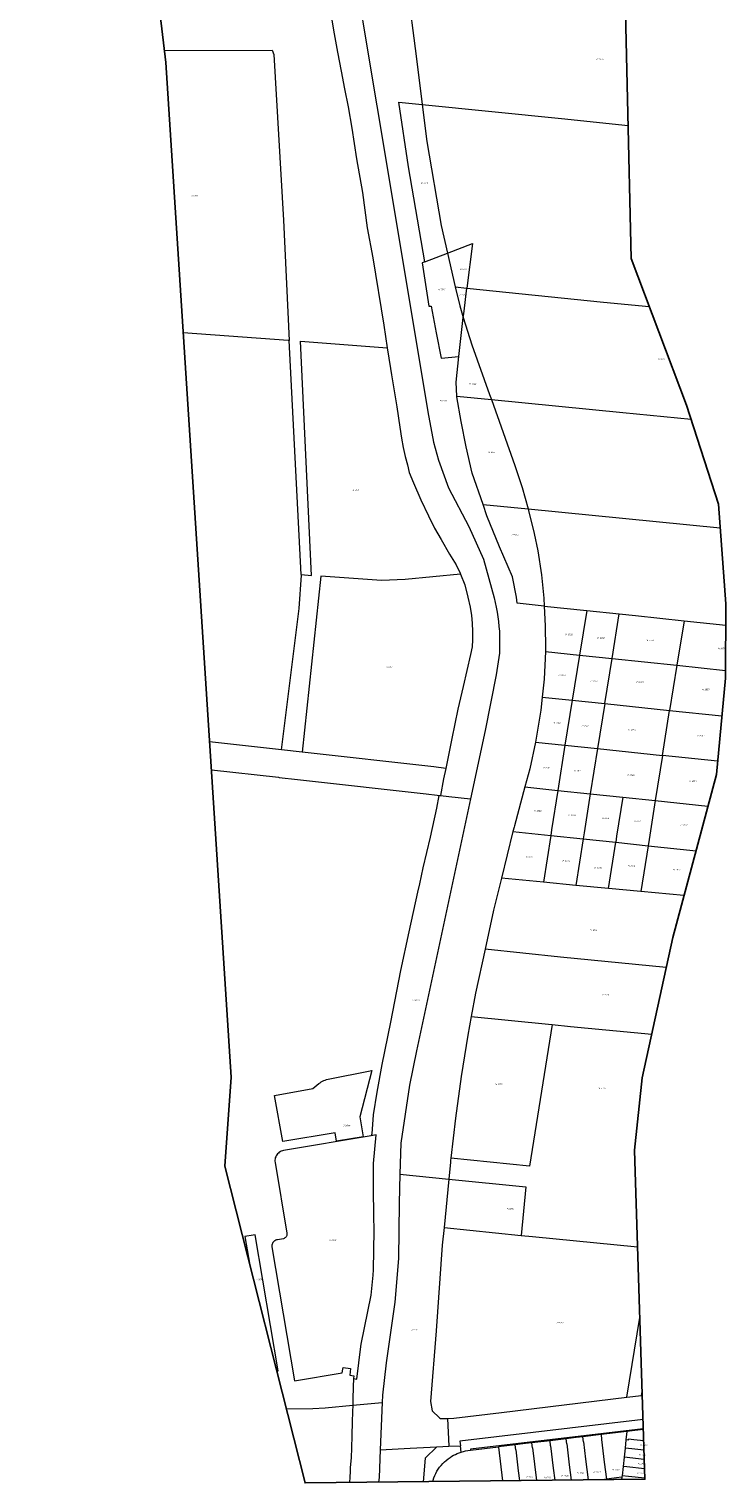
# Model space of a CAD drawing. Header units: metres. Extents: x 101572 to 104514, y 400798 to 405895.
# Tile 1 of 3: x 104110 to 104514, y 400798 to 401640. Entities that reach past the tile are written whole.
import ezdxf
from ezdxf.enums import TextEntityAlignment as Align
from ezdxf.lldxf.tags import DXFTag

# ---------------------------------------------------------------- set-up
doc = ezdxf.new("R2010")
doc.units = ezdxf.units.M
doc.layers.get('Defpoints').update_dxf_attribs({"color": 151})
doc.layers.add('B-WE-KG-GRENS_PERCEEL-G', color=150, linetype='KG-PERCEEL', lineweight=18)
doc.layers.add('B-WE-KG-GRENS_PERCEEL-S', color=150, linetype='Continuous', lineweight=25)
doc.styles.add('NLCS-ISO', font='NLCS-ISO.ttf')
tags = doc.linetypes.add('KG-PERCEEL', pattern='A,5.5,-2,["P",Standard,S=1.8,R=0,X=-0.5,Y=-0.9],-2,5.5,-2,[5,NLCS.SHX,S=0.75,R=0,X=0,Y=0],-2', length=19).pattern_tags.tags
tags[6] = DXFTag(74, 10)

# ---------------------------------------------------------------- blocks, each defined once
blk = doc.blocks.new('SKG-PERCEELNUMMER-SO')
at = {"style": 'NLCS-ISO', "oblique": 10, "flags": 1}
for tag, p in [('GEMEENTECODE', (0, 2.6)), ('PERCEELGROOTTE', (0, -2.4))]:
    blk.add_attdef(tag, text='', height=1.8, dxfattribs=at).set_placement(p, align=Align.MIDDLE_CENTER)
at = {"style": 'NLCS-ISO', "oblique": 10}
blk.add_attdef('SECTIE', text='', height=1.8, dxfattribs=at).set_placement((-0.5, 0), align=Align.MIDDLE_RIGHT)
blk.add_attdef('PERCEELNUMMER', text='', height=1.8, dxfattribs=at).set_placement((0.5, 0), align=Align.MIDDLE_LEFT)

msp = doc.modelspace()

# ---------------------------------------------------------------- linework, layer by layer
at = {"layer": 'B-WE-KG-GRENS_PERCEEL-G', "flags": 128}
for points in [[(104245.9, 402062.78), (104252.24, 402006.88), (104257.37, 401957.72), (104265.22, 401911.38), (104278.26, 401842.22), (104288.62, 401765.81), (104292.46, 401758.28), (104293.25, 401756.38), (104293.71, 401752.16), (104291.98, 401747.88), (104299.32, 401672.06), (104305.15, 401636.34), (104318.63, 401555.62), (104341.44, 401418.75), (104344.68, 401401.12), (104347.49, 401390.75), (104353.29, 401374.72), (104365.08, 401352.28), (104373.7, 401333.42)], [(104269.96, 401756.12), (104270.05, 401755.5), (104270.14, 401754.88), (104270.36, 401753.39), (104271.01, 401751.74), (104271.82, 401749.88), (104272.5, 401747.73), (104273.09, 401745.46), (104273.49, 401743.52), (104274.08, 401741.04), (104274.82, 401737.84), (104275.15, 401734.23), (104275.9, 401727.26), (104277.4, 401714.8), (104278.33, 401704.22), (104279.19, 401693.45), (104280.41, 401683.72), (104281.43, 401674.62), (104282.84, 401663.37), (104284.04, 401654.53), (104285.67, 401645.57), (104287.01, 401637.78), (104289.04, 401627.16), (104291.19, 401616.04), (104293.17, 401605.84), (104295.22, 401595.37), (104297.35, 401583.14), (104300.08, 401565.4), (104303.42, 401545.83), (104306.21, 401525.43), (104309.55, 401507.98), (104315.81, 401469), (104317.91, 401455.89)], [(104329.38, 401665.25), (104334.66, 401624.89), (104338.2, 401596.78)], [(104188.72, 401628.16), (104251.17, 401628.33), (104252.08, 401625.7), (104257.8, 401529.71), (104261.07, 401460.12)], [(104339.71, 401505.62), (104330.25, 401560.71), (104324.54, 401598.15), (104338.2, 401596.78)], [(104338.2, 401596.78), (104418.9, 401588.71), (104457.49, 401584.69)], [(104338.2, 401596.78), (104340.9, 401575.3), (104349.08, 401526.74), (104352.79, 401510.7)], [(104352.79, 401510.7), (104367.27, 401516.34), (104364.04, 401490.4)], [(104339.71, 401505.62), (104338.19, 401505.02), (104341.96, 401479.99), (104343.38, 401479.95), (104346.32, 401464.59), (104349.12, 401449.87), (104359.33, 401450.8)], [(104339.71, 401505.62), (104352.79, 401510.7)], [(104352.79, 401510.7), (104357.33, 401491.09)], [(104357.33, 401491.09), (104359.86, 401480.17), (104361.95, 401473.47)], [(104357.33, 401491.09), (104364.04, 401490.4)], [(104361.95, 401473.47), (104362.18, 401475.5), (104364.04, 401490.4)], [(104364.04, 401490.4), (104443.21, 401482.32), (104469.82, 401479.67)], [(104359.33, 401450.8), (104359.51, 401452.59), (104361.95, 401473.47)], [(104361.95, 401473.47), (104366.91, 401457.53), (104377.24, 401428.73), (104378.27, 401425.81)], [(104199.61, 401464.66), (104260.39, 401460.17), (104261.07, 401460.12)], [(104268.04, 401324.41), (104261.07, 401460.12)], [(104268.04, 401324.41), (104274.04, 401323.98), (104267.55, 401459.64)], [(104267.55, 401459.64), (104317.91, 401455.89)], [(104317.91, 401455.89), (104319.84, 401443.9), (104320.35, 401440.19), (104323.33, 401421.64), (104325.08, 401409.89), (104326.12, 401403.42), (104327.13, 401398.1), (104328.29, 401392.8), (104329.59, 401388.05), (104330.63, 401383.59), (104333.1, 401377.59), (104337.4, 401367.83), (104341.8, 401358.52), (104345.27, 401351.42), (104349.15, 401344.78), (104354.03, 401336.22), (104357.86, 401330.11), (104360.14, 401325.27), (104360.39, 401324.64)], [(104358.17, 401427.79), (104357.88, 401435.96), (104359.33, 401450.8)], [(104358.17, 401427.79), (104378.27, 401425.81)], [(104373.42, 401365.01), (104367.18, 401383.22), (104363.65, 401398.47), (104360.8, 401413.11), (104358.18, 401427.37), (104358.17, 401427.79)], [(104378.27, 401425.81), (104454.4, 401418.3), (104494.02, 401414.48)], [(104378.27, 401425.81), (104391.8, 401387.66), (104396.05, 401374.95), (104399.62, 401362.45)], [(104373.42, 401365.01), (104399.62, 401362.45)], [(104408.89, 401306.2), (104393.29, 401307.83), (104392.89, 401311.33), (104390.43, 401323.09), (104383.03, 401340.5), (104375.65, 401358.51), (104373.42, 401365.01)], [(104399.62, 401362.45), (104510.99, 401351.57)], [(104399.62, 401362.45), (104399.86, 401361.63), (104403.08, 401348.15), (104405.19, 401338.12), (104407.27, 401324.3), (104408.64, 401310.81), (104408.89, 401306.2)], [(104373.7, 401333.42), (104379.77, 401310.93)], [(104256.63, 401222.88), (104266.82, 401304.8), (104268.06, 401324.17), (104268.04, 401324.41)], [(104360.39, 401324.64), (104328.18, 401321.6), (104314.63, 401321.04), (104279.4, 401323.59), (104268.6, 401221.53)], [(104360.39, 401324.64), (104362.86, 401318.46), (104364.5, 401311.34), (104365.87, 401305.58), (104366.72, 401300.79), (104367.11, 401296.32), (104367.3, 401291.55), (104367.29, 401286.67), (104367.04, 401282.55), (104366.23, 401278.04), (104361.82, 401259.63), (104358.85, 401246.49), (104355.35, 401229.48), (104351.8, 401212.18)], [(104379.77, 401310.93), (104380.42, 401308.21), (104381, 401305.47), (104381.52, 401302.73), (104381.96, 401299.97), (104382.34, 401297.2), (104382.64, 401294.42), (104382.88, 401291.64), (104383.05, 401288.85)], [(104408.89, 401306.2), (104409.51, 401294.72), (104409.64, 401281.79), (104409.55, 401279.84)], [(104408.89, 401306.2), (104433.53, 401303.63)], [(104433.53, 401303.63), (104429.35, 401277.78)], [(104433.53, 401303.63), (104452.37, 401301.66)], [(104448.19, 401275.82), (104452.37, 401301.66)], [(104452.37, 401301.66), (104461.77, 401300.68), (104490.03, 401297.7)], [(104490.03, 401297.7), (104485.85, 401271.88)], [(104490.03, 401297.7), (104514.17, 401295.15)], [(104383.05, 401288.85), (104382.95, 401278.96)], [(104382.95, 401278.96), (104381.01, 401266.28), (104374.57, 401234.03), (104366.1, 401194.47)], [(104409.55, 401279.84), (104408.83, 401263.81), (104407.73, 401253.47)], [(104409.55, 401279.84), (104429.35, 401277.78)], [(104429.35, 401277.78), (104425.12, 401251.66)], [(104429.35, 401277.78), (104448.19, 401275.82)], [(104443.96, 401249.7), (104448.19, 401275.82)], [(104448.19, 401275.82), (104485.85, 401271.88)], [(104485.85, 401271.88), (104481.62, 401245.75)], [(104485.85, 401271.88), (104513.99, 401268.92)], [(104407.73, 401253.47), (104406.93, 401245.92), (104404.05, 401228.49), (104403.8, 401227.31)], [(104407.73, 401253.47), (104425.12, 401251.66)], [(104425.12, 401251.66), (104420.89, 401225.53)], [(104425.12, 401251.66), (104443.96, 401249.7)], [(104443.96, 401249.7), (104439.73, 401223.58)], [(104443.96, 401249.7), (104481.62, 401245.75)], [(104477.4, 401219.63), (104481.62, 401245.75)], [(104481.62, 401245.75), (104511.91, 401242.57)], [(104256.63, 401222.88), (104214.84, 401227.58)], [(104403.8, 401227.31), (104400.55, 401211.98), (104397.68, 401201.39)], [(104403.8, 401227.31), (104420.89, 401225.53)], [(104420.89, 401225.53), (104416.76, 401199.4)], [(104420.89, 401225.53), (104439.73, 401223.58)], [(104268.6, 401221.53), (104256.63, 401222.88)], [(104351.8, 401212.18), (104344.82, 401212.97), (104268.6, 401221.53)], [(104439.73, 401223.58), (104435.59, 401197.44)], [(104439.73, 401223.58), (104477.4, 401219.63)], [(104477.4, 401219.63), (104473.25, 401193.5)], [(104509.45, 401216.25), (104477.4, 401219.63)], [(104215.88, 401211.36), (104254.78, 401206.99)], [(104351.8, 401212.18), (104350.55, 401206.07), (104350.58, 401206.07), (104348.77, 401196.42)], [(104254.78, 401206.99), (104255.19, 401206.94)], [(104255.19, 401206.94), (104265.8, 401205.75)], [(104265.8, 401205.75), (104269.31, 401205.35)], [(104269.31, 401205.35), (104340.51, 401197.35)], [(104397.68, 401201.39), (104391.58, 401178.8)], [(104397.68, 401201.39), (104416.76, 401199.4)], [(104366.1, 401194.47), (104334.84, 401048.41), (104330.82, 401028.62), (104325.81, 400994.97), (104325.25, 400977.03)], [(104347.77, 401196.53), (104346.38, 401189.09), (104342.7, 401172.31), (104338.57, 401154.55), (104336.53, 401145.18)], [(104340.51, 401197.35), (104346.78, 401196.64), (104347.77, 401196.53)], [(104347.77, 401196.53), (104348.77, 401196.42)], [(104348.77, 401196.42), (104353.59, 401195.88)], [(104353.59, 401195.88), (104366.1, 401194.47)], [(104416.76, 401199.4), (104413.19, 401176.64)], [(104416.76, 401199.4), (104435.59, 401197.44)], [(104435.59, 401197.44), (104432.04, 401174.75)], [(104435.59, 401197.44), (104454.42, 401195.48)], [(104454.42, 401195.48), (104450.88, 401172.84)], [(104454.42, 401195.48), (104473.25, 401193.5)], [(104473.25, 401193.5), (104469.71, 401170.89)], [(104473.25, 401193.5), (104503.82, 401190.28)], [(104390.76, 401175.54), (104384.05, 401148.48)], [(104391.58, 401178.8), (104391.4, 401178.14), (104390.76, 401175.54)], [(104390.76, 401175.54), (104412.67, 401173.27)], [(104413.19, 401176.64), (104412.67, 401173.27)], [(104432.04, 401174.75), (104431.5, 401171.31)], [(104412.67, 401173.27), (104408.43, 401146.16)], [(104412.67, 401173.27), (104431.5, 401171.31)], [(104431.5, 401171.31), (104427.29, 401144.37)], [(104431.5, 401171.31), (104450.33, 401169.35)], [(104446.14, 401142.57), (104450.33, 401169.35)], [(104450.88, 401172.84), (104450.33, 401169.35)], [(104450.33, 401169.35), (104469.16, 401167.37)], [(104469.16, 401167.37), (104465, 401140.78)], [(104469.71, 401170.89), (104469.16, 401167.37)], [(104469.16, 401167.37), (104496.9, 401164.45)], [(104336.53, 401145.18), (104335.48, 401140.36), (104330.36, 401117.42), (104325.58, 401095.01), (104319.74, 401065.14), (104314.72, 401040.62), (104311.77, 401024.63), (104309.67, 401011.35), (104309.02, 401000.37), (104308.6, 400999.29)], [(104384.05, 401148.48), (104379.47, 401130.01), (104374.58, 401107.38)], [(104408.43, 401146.16), (104384.05, 401148.48)], [(104427.29, 401144.37), (104408.43, 401146.16)], [(104446.14, 401142.57), (104427.29, 401144.37)], [(104465, 401140.78), (104446.14, 401142.57)], [(104489.92, 401138.41), (104465, 401140.78)], [(104374.58, 401107.38), (104369.09, 401081.96), (104366.54, 401068.32)], [(104479.64, 401096.74), (104418.3, 401102.78), (104374.58, 401107.38)], [(104366.54, 401068.32), (104364.54, 401057.64), (104360.67, 401033.7), (104357.37, 401009.57), (104354.7, 400986.26)], [(104366.54, 401068.32), (104411.36, 401063.91)], [(104413.45, 401063.71), (104400.33, 400981.63), (104354.7, 400986.26)], [(104411.36, 401063.91), (104413.45, 401063.71)], [(104413.45, 401063.71), (104424.1, 401062.66), (104471.25, 401058.15)], [(104282.58, 401031.81), (104308.98, 401037.08), (104302.04, 401010.3), (104303.99, 400998.74), (104288.42, 400996.14), (104287.59, 401001.07), (104257.24, 400996.02), (104252.47, 401022.7), (104274.67, 401026.7), (104278.29, 401029.54)], [(104278.29, 401029.54), (104278.93, 401030.05), (104279.61, 401030.5), (104280.31, 401030.91), (104281.05, 401031.27), (104281.8, 401031.57), (104282.58, 401031.81)], [(104308.6, 400999.29), (104257.71, 400990.74)], [(104298.35, 400858.6), (104300.32, 400858.36), (104302.59, 400877.23), (104302.79, 400878.48), (104308.53, 400906.98), (104309.78, 400918.51), (104309.84, 400921.53), (104310.33, 400944.41), (104310.14, 400952.86), (104309.95, 400968.54), (104309.9, 400983.17), (104311.49, 400999.77), (104308.6, 400999.29)], [(104257.71, 400990.74), (104257.06, 400990.59), (104256.42, 400990.37), (104255.82, 400990.08), (104255.25, 400989.72), (104254.72, 400989.3), (104254.24, 400988.83), (104253.82, 400988.3), (104253.47, 400987.73), (104253.17, 400987.12), (104252.95, 400986.49), (104252.8, 400985.84), (104252.73, 400985.17), (104252.72, 400984.49), (104252.8, 400983.83)], [(104252.8, 400983.83), (104259.71, 400942.88)], [(104354.47, 400984.07), (104353.51, 400974.16)], [(104354.7, 400986.26), (104354.58, 400985.19), (104354.47, 400984.07)], [(104325.25, 400977.03), (104324.73, 400960.34), (104324.46, 400928.16), (104322.28, 400902.94), (104317.24, 400867.75), (104315.12, 400849.09), (104314.94, 400844.79)], [(104325.25, 400977.03), (104353.51, 400974.16)], [(104353.51, 400974.16), (104350.8, 400946.23)], [(104353.51, 400974.16), (104398.28, 400969.62)], [(104398.28, 400969.62), (104395.56, 400941.58)], [(104240.14, 400941.75), (104235.34, 400940.93), (104237.95, 400925.56)], [(104254.64, 400863.06), (104241.25, 400941.94), (104240.14, 400941.75)], [(104254.22, 400939.05), (104253.7, 400938.94), (104253.2, 400938.76), (104252.72, 400938.51), (104252.29, 400938.2), (104251.91, 400937.83), (104251.58, 400937.41), (104251.31, 400936.94), (104251.11, 400936.45), (104250.98, 400935.93), (104250.93, 400935.4), (104250.95, 400934.87)], [(104257.74, 400939.65), (104254.22, 400939.05)], [(104259.71, 400942.88), (104259.73, 400942.43), (104259.69, 400941.98), (104259.59, 400941.53), (104259.41, 400941.11), (104259.18, 400940.73), (104258.88, 400940.38), (104258.54, 400940.08), (104258.16, 400939.83), (104257.74, 400939.65)], [(104350.8, 400946.23), (104349.8, 400935.97), (104346.32, 400886.21), (104342.89, 400845.36), (104343.94, 400839.85), (104348.23, 400835.86), (104348.7, 400835.47)], [(104350.8, 400946.23), (104395.56, 400941.58)], [(104395.56, 400941.58), (104402.13, 400940.9), (104462.97, 400934.96)], [(104250.95, 400934.87), (104264.08, 400857.28)], [(104456.82, 400847.8), (104464.28, 400894.08)], [(104253.82, 400862.93), (104254.64, 400863.06)], [(104264.08, 400857.28), (104291.78, 400861.97), (104292.04, 400864.04), (104292.33, 400865.07), (104296.65, 400864.54), (104296.16, 400860.57), (104298.42, 400860.3), (104298.54, 400860.28), (104298.35, 400858.69), (104298.35, 400858.6)], [(104298.35, 400858.6), (104298.15, 400853.92), (104297.89, 400846.65), (104297.82, 400843.21)], [(104352.85, 400835.57), (104356.53, 400835.65), (104384.04, 400838.9), (104456.82, 400847.8)], [(104456.82, 400847.8), (104465.31, 400848.84)], [(104465.31, 400848.84), (104465.65, 400851.04)], [(104465.31, 400848.84), (104465.72, 400848.89)], [(104259.37, 400841.05), (104274.7, 400841.27), (104281.87, 400841.73), (104297.82, 400843.21)], [(104297.82, 400843.21), (104297.74, 400839.41), (104297.56, 400833.57), (104297.37, 400825.6), (104297.2, 400818.3), (104296.89, 400812.91), (104296.45, 400806.88), (104296.35, 400804.77)], [(104297.82, 400843.21), (104314.94, 400844.79)], [(104314.94, 400844.79), (104313.78, 400817.38)], [(104348.7, 400835.47), (104352.85, 400835.57)], [(104352.85, 400835.57), (104353.56, 400819.41)], [(104466.17, 400834.95), (104360.01, 400822.28), (104360.31, 400819.73)], [(104466.35, 400829.41), (104366.09, 400817.67), (104366.16, 400817.15)], [(104466.35, 400829.11), (104456.78, 400827.98)], [(104401.78, 400821.39), (104397.96, 400820.92), (104392.07, 400820.14)], [(104412.24, 400822.64), (104401.78, 400821.39)], [(104402.13, 400818.47), (104401.78, 400821.39)], [(104421.61, 400823.77), (104412.24, 400822.64)], [(104412.59, 400819.71), (104412.24, 400822.64)], [(104431.35, 400824.96), (104427.49, 400824.48), (104421.61, 400823.77)], [(104421.96, 400820.84), (104421.61, 400823.77)], [(104421.96, 400820.84), (104423.42, 400808.62)], [(104441.81, 400826.24), (104431.35, 400824.96)], [(104431.7, 400822), (104431.35, 400824.96)], [(104431.7, 400822), (104432.9, 400811.97)], [(104456.78, 400827.98), (104441.81, 400826.24)], [(104441.81, 400826.24), (104442.16, 400823.24)], [(104442.16, 400823.24), (104443.71, 400810.2)], [(104456.24, 400823.05), (104455.73, 400818.37)], [(104456.78, 400827.98), (104456.24, 400823.05)], [(104457.67, 400822.85), (104456.24, 400823.05)], [(104457.67, 400822.85), (104457.74, 400823.52)], [(104460.78, 400823.17), (104457.74, 400823.52)], [(104466.57, 400822.52), (104460.78, 400823.17)], [(104313.78, 400817.38), (104313.11, 400801.38), (104312.81, 400798.61)], [(104313.78, 400817.38), (104331.11, 400818.32)], [(104331.11, 400818.32), (104346.64, 400819.07)], [(104346.64, 400819.07), (104339.9, 400812.46), (104338.74, 400798.89)], [(104346.64, 400819.07), (104353.56, 400819.41)], [(104346.68, 400804.9), (104347.42, 400806.08), (104348.23, 400807.21), (104349.1, 400808.3), (104350.03, 400809.34), (104351.01, 400810.32), (104352.05, 400811.25), (104353.13, 400812.13), (104354.27, 400812.94)], [(104353.56, 400819.41), (104360.31, 400819.73)], [(104354.27, 400812.94), (104355.28, 400813.58), (104356.33, 400814.17), (104357.4, 400814.72), (104358.49, 400815.22), (104359.61, 400815.66), (104360.75, 400816.05)], [(104360.75, 400816.05), (104360.31, 400819.73)], [(104360.75, 400816.05), (104362.01, 400816.42), (104363.28, 400816.72), (104364.57, 400816.96)], [(104364.57, 400816.96), (104366.16, 400817.15)], [(104366.16, 400817.15), (104382.43, 400819.04)], [(104392.07, 400820.14), (104382.43, 400819.04)], [(104382.43, 400819.04), (104382.45, 400818.86)], [(104382.45, 400818.86), (104384.75, 400799.38)], [(104392.41, 400817.31), (104392.07, 400820.14)], [(104392.41, 400817.31), (104393.87, 400805.1)], [(104402.13, 400818.47), (104404.39, 400799.58)], [(104412.59, 400819.71), (104414.15, 400806.66)], [(104455.15, 400813.05), (104454.59, 400807.65)], [(104455.73, 400818.37), (104455.15, 400813.05)], [(104466.91, 400811.77), (104455.15, 400813.05)], [(104459.78, 400817.94), (104455.73, 400818.37)], [(104466.74, 400817.18), (104459.78, 400817.94)], [(104296.35, 400804.77), (104296.18, 400801.46), (104295.98, 400798.44)], [(104344.17, 400798.95), (104344.42, 400799.83), (104344.88, 400801.14), (104345.41, 400802.43), (104346.01, 400803.68), (104346.68, 400804.9)], [(104393.87, 400805.1), (104394.54, 400799.48)], [(104414.15, 400806.66), (104414.98, 400799.7)], [(104423.42, 400808.62), (104424.47, 400799.8)], [(104432.9, 400811.97), (104434.34, 400799.9)], [(104443.71, 400810.2), (104444.94, 400800.28)], [(104454.59, 400807.65), (104454.02, 400802.3)], [(104456.8, 400807.41), (104454.59, 400807.65)], [(104467.08, 400806.29), (104456.8, 400807.41)], [(104444.94, 400800.28), (104442.46, 400799.99)], [(104453.93, 400801.43), (104453.62, 400801.47), (104444.94, 400800.28)], [(104453.93, 400801.43), (104453.78, 400800.11)], [(104454.02, 400802.3), (104453.93, 400801.43)], [(104457.72, 400801.9), (104454.02, 400802.3)], [(104467.26, 400800.87), (104457.72, 400801.9)]]:
    msp.add_lwpolyline(points, dxfattribs=at)
at = {"layer": 'Defpoints', "flags": 128}
msp.add_lwpolyline([(104450.73, 401877.07), (104459.28, 401507.54), (104491.38, 401422.64), (104509.98, 401365.22), (104514.26, 401307.46), (104513.96, 401264.47), (104508.73, 401208.62), (104483.44, 401114.19), (104465.75, 401032.87), (104461.22, 400991.05), (104461.19, 400990.67), (104467.28, 400800.25), (104270.24, 400798.16), (104223.71, 400981.7), (104227.32, 401033.24), (104189.57, 401621.04), (104110.17, 402287.35)], dxfattribs=at)

# ---------------------------------------------------------------- block references
at = {"layer": 'B-WE-KG-GRENS_PERCEEL-S', "xscale": 0.5, "yscale": 0.5, "zscale": 0.5}
for p, values in [((104440.41, 401622.98), {'PERCEELNUMMER': '1034', 'SECTIE': 'M'}), ((104338.53, 401551.18), {'PERCEELNUMMER': '1040', 'SECTIE': 'M'}), ((104205.12, 401543.94), {'PERCEELNUMMER': '1210', 'SECTIE': 'O'}), ((104361.1, 401501.28), {'PERCEELNUMMER': '1036', 'SECTIE': 'M'}), ((104348.78, 401489.65), {'PERCEELNUMMER': '1041', 'SECTIE': 'M'}), ((104360.99, 401486.45), {'PERCEELNUMMER': '1058', 'SECTIE': 'M'}), ((104475.96, 401449.3), {'PERCEELNUMMER': '1037', 'SECTIE': 'M'}), ((104366.56, 401434.95), {'PERCEELNUMMER': '1042', 'SECTIE': 'M'}), ((104349.51, 401425.21), {'PERCEELNUMMER': '1482', 'SECTIE': 'M'}), ((104377.5, 401395.29), {'PERCEELNUMMER': '1043', 'SECTIE': 'M'}), ((104298.86, 401373.33), {'PERCEELNUMMER': '1211', 'SECTIE': 'O'}), ((104391.18, 401347.43), {'PERCEELNUMMER': '1044', 'SECTIE': 'M'}), ((104422.27, 401289.76), {'PERCEELNUMMER': '2052', 'SECTIE': 'M'}), ((104440.82, 401287.61), {'PERCEELNUMMER': '2053', 'SECTIE': 'M'}), ((104469.29, 401286.31), {'PERCEELNUMMER': '2054', 'SECTIE': 'M'}), ((104510.69, 401281.57), {'PERCEELNUMMER': '2055', 'SECTIE': 'M'}), ((104318.19, 401270.88), {'PERCEELNUMMER': '1212', 'SECTIE': 'O'}), ((104418.39, 401266.04), {'PERCEELNUMMER': '2056', 'SECTIE': 'M'}), ((104436.94, 401262.59), {'PERCEELNUMMER': '2057', 'SECTIE': 'M'}), ((104463.25, 401262.16), {'PERCEELNUMMER': '2058', 'SECTIE': 'M'}), ((104501.64, 401257.84), {'PERCEELNUMMER': '2059', 'SECTIE': 'M'}), ((104415.37, 401238.43), {'PERCEELNUMMER': '2060', 'SECTIE': 'M'}), ((104431.76, 401236.71), {'PERCEELNUMMER': '2061', 'SECTIE': 'M'}), ((104458.93, 401234.55), {'PERCEELNUMMER': '2062', 'SECTIE': 'M'}), ((104498.62, 401231.1), {'PERCEELNUMMER': '2063', 'SECTIE': 'M'}), ((104409.33, 401212.56), {'PERCEELNUMMER': '2064', 'SECTIE': 'M'}), ((104427.45, 401210.83), {'PERCEELNUMMER': '2065', 'SECTIE': 'M'}), ((104458.07, 401208.24), {'PERCEELNUMMER': '2066', 'SECTIE': 'M'}), ((104494.3, 401204.79), {'PERCEELNUMMER': '2067', 'SECTIE': 'M'}), ((104404.16, 401187.54), {'PERCEELNUMMER': '2068', 'SECTIE': 'M'}), ((104424, 401184.95), {'PERCEELNUMMER': '2069', 'SECTIE': 'M'}), ((104443.41, 401183.23), {'PERCEELNUMMER': '2070', 'SECTIE': 'M'}), ((104461.95, 401181.5), {'PERCEELNUMMER': '2071', 'SECTIE': 'M'}), ((104489.13, 401179.34), {'PERCEELNUMMER': '2072', 'SECTIE': 'M'}), ((104399.41, 401160.8), {'PERCEELNUMMER': '2073', 'SECTIE': 'M'}), ((104420.55, 401158.64), {'PERCEELNUMMER': '2074', 'SECTIE': 'M'}), ((104439.09, 401154.33), {'PERCEELNUMMER': '2075', 'SECTIE': 'M'}), ((104458.5, 401155.62), {'PERCEELNUMMER': '2076', 'SECTIE': 'M'}), ((104484.81, 401153.47), {'PERCEELNUMMER': '2077', 'SECTIE': 'M'}), ((104436.66, 401118.45), {'PERCEELNUMMER': '1075', 'SECTIE': 'M'}), ((104333.32, 401077.75), {'PERCEELNUMMER': '2048', 'SECTIE': 'O'}), ((104443.54, 401081.05), {'PERCEELNUMMER': '1048', 'SECTIE': 'M'}), ((104381.77, 401029.17), {'PERCEELNUMMER': '2374', 'SECTIE': 'M'}), ((104441.45, 401026.76), {'PERCEELNUMMER': '2375', 'SECTIE': 'M'}), ((104293.27, 401005.29), {'PERCEELNUMMER': '2044', 'SECTIE': 'O'}), ((104388.34, 400956.94), {'PERCEELNUMMER': '1050', 'SECTIE': 'M'}), ((104285.11, 400938.76), {'PERCEELNUMMER': '2045', 'SECTIE': 'O'}), ((104242.88, 400916.08), {'PERCEELNUMMER': '2046', 'SECTIE': 'O'}), ((104417.28, 400891.03), {'PERCEELNUMMER': '1051', 'SECTIE': 'M'}), ((104333.17, 400886.74), {'PERCEELNUMMER': '1215', 'SECTIE': 'M'}), ((104465.73, 400820.08), {'PERCEELNUMMER': '2357', 'SECTIE': 'M'}), ((104465.12, 400814.36), {'PERCEELNUMMER': '1751', 'SECTIE': 'M'}), ((104429.15, 400804.03), {'PERCEELNUMMER': '1746', 'SECTIE': 'M'}), ((104438.66, 400804.35), {'PERCEELNUMMER': '1747', 'SECTIE': 'M'}), ((104449.63, 400805.81), {'PERCEELNUMMER': '1748', 'SECTIE': 'M'}), ((104463.83, 400803.71), {'PERCEELNUMMER': '1753', 'SECTIE': 'M'}), ((104464.32, 400809.19), {'PERCEELNUMMER': '1752', 'SECTIE': 'M'}), ((104399.46, 400801.45), {'PERCEELNUMMER': '1743', 'SECTIE': 'M'}), ((104409.79, 400801.29), {'PERCEELNUMMER': '1744', 'SECTIE': 'M'}), ((104419.95, 400802.26), {'PERCEELNUMMER': '1745', 'SECTIE': 'M'})]:
    msp.add_blockref('SKG-PERCEELNUMMER-SO', p, dxfattribs=at).add_auto_attribs(values)

doc.saveas('drawing.dxf')
